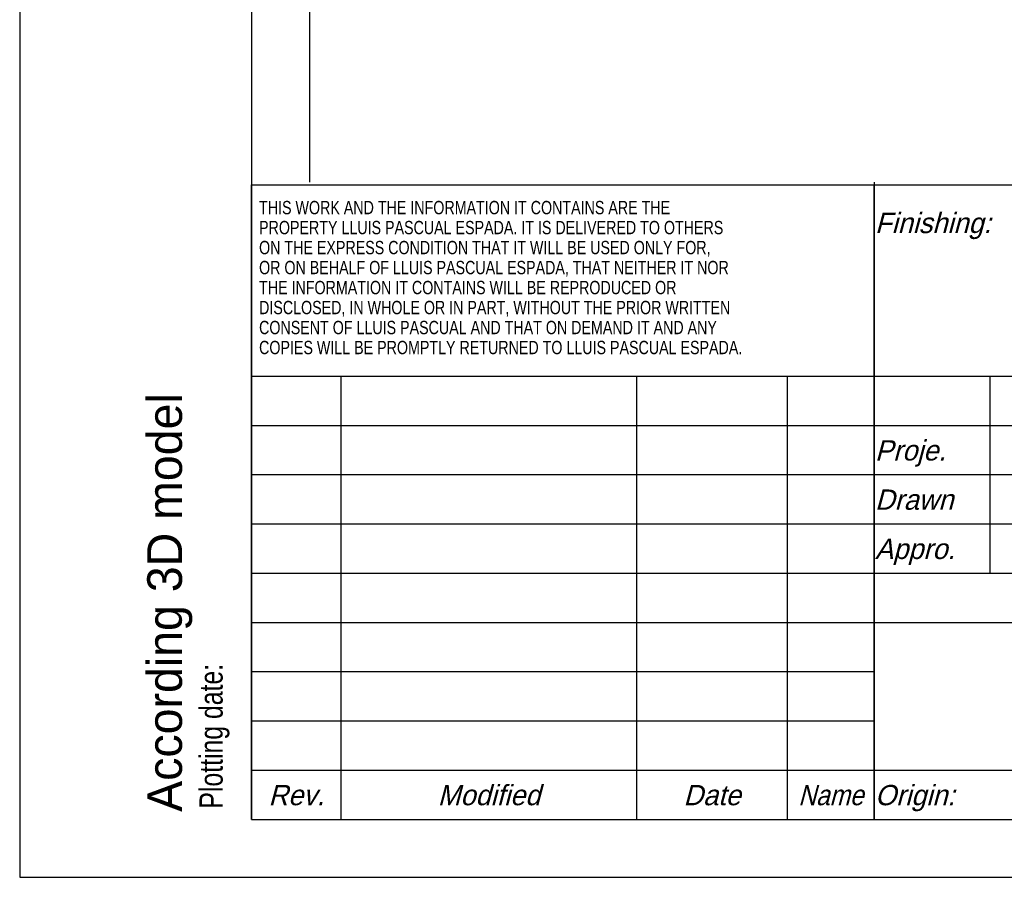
# Model space of a CAD drawing. Header units: millimetres. Extents: x 0 to 210, y 0 to 297.
# Tile 1 of 4: x 0 to 85, y 0 to 74. Entities that reach past the tile are written whole.
import ezdxf

# ---------------------------------------------------------------- set-up
doc = ezdxf.new("R2010")
doc.units = ezdxf.units.MM
doc.header["$LTSCALE"] = 19.36
doc.layers.get('0').update_dxf_attribs({"linetype": 'CONTINUOUS'})
doc.styles.get("Standard").update_dxf_attribs({"font": 'txt', "width": 0.8})
doc.styles.add('TEXTSTYLE_2', font='txt')
doc.styles.add('TEXTSTYLE_5', font='txt', dxfattribs={"width": 0.9})

msp = doc.modelspace()

# ---------------------------------------------------------------- linework, layer by layer
at = {"color": 2, "linetype": 'CONTINUOUS'}
for p, q in [((0, 297), (0, 0)), ((25, 287), (25, 59.99)), ((19.9996, 4.9992), (19.9996, 59.7492)), ((19.9996, 59.7492), (204.9996, 59.7492)), ((73.7496, 4.9992), (73.7496, 59.7492)), ((19.9996, 43.2492), (204.9996, 43.2492)), ((27.7496, 4.9992), (27.7496, 43.2492)), ((53.2496, 4.9992), (53.2496, 43.2492)), ((66.2496, 4.9992), (66.2496, 43.2492)), ((83.7496, 26.2492), (83.7496, 43.2492)), ((19.9996, 38.9992), (117.2496, 38.9992)), ((19.9996, 34.7492), (117.2496, 34.7492)), ((19.9996, 30.4992), (117.2496, 30.4992)), ((19.9996, 26.2492), (117.2496, 26.2492)), ((19.9996, 21.9992), (204.9996, 21.9992)), ((19.9996, 17.7492), (73.7496, 17.7492)), ((19.9996, 13.4992), (73.7496, 13.4992)), ((19.9996, 9.2492), (204.9996, 9.2492)), ((19.9996, 4.9992), (204.9996, 4.9992)), ((0, 0), (210, 0))]:
    msp.add_line(p, q, dxfattribs=at)
at = {"color": 7, "linetype": 'CONTINUOUS'}
for p, q in [((20, 292), (20, 5)), ((20.002, 59.7502), (205.002, 59.7502)), ((73.7502, 59.9916), (73.7502, 5.0016)), ((20.0028, 43.2497), (205.0028, 43.2497)), ((73.7679, 22.0006), (205.0079, 22.0006)), ((20, 5), (205, 5))]:
    msp.add_line(p, q, dxfattribs=at)

# ---------------------------------------------------------------- texts
at = {"color": 2, "linetype": 'CONTINUOUS', "insert": (20.6584, 58.3727), "char_height": 1.15, "width": 53.36, "attachment_point": 1, "line_spacing_factor": 0.9}
msp.add_mtext('THIS WORK AND THE INFORMATION IT CONTAINS ARE THE \\PPROPERTY LLUIS PASCUAL ESPADA. IT IS DELIVERED TO OTHERS \\PON THE EXPRESS CONDITION THAT IT WILL BE USED ONLY FOR, \\POR ON BEHALF OF LLUIS PASCUAL ESPADA, THAT NEITHER IT NOR \\PTHE INFORMATION IT CONTAINS WILL BE REPRODUCED OR \\PDISCLOSED, IN WHOLE OR IN PART, WITHOUT THE PRIOR WRITTEN \\PCONSENT OF LLUIS PASCUAL AND THAT ON DEMAND IT AND ANY \\PCOPIES WILL BE PROMPTLY RETURNED TO LLUIS PASCUAL ESPADA.', dxfattribs=at)
at = {"color": 2, "linetype": 'CONTINUOUS', "char_height": 1.75, "line_spacing_factor": 0.9}
for s, insert, width, attachment_point, style in [('\\Q15.0;Finishing:', (73.8121, 57.3434), 26.25, 1, 'TEXTSTYLE_2'), ('\\Q15.0;Proje.', (73.8121, 37.7184), 15.75, 1, 'TEXTSTYLE_2'), ('\\Q15.0;Drawn', (73.8121, 33.4684), 13.125, 1, 'TEXTSTYLE_2'), ('\\Q15.0;Appro.', (73.8121, 29.2184), 15.75, 1, 'TEXTSTYLE_2'), ('\\Q15.0;Rev.', (23.8746, 7.9684), 10.5, 2, 'TEXTSTYLE_2'), ('\\Q15.0;Modified', (40.4996, 7.9684), 21, 2, 'TEXTSTYLE_2'), ('\\Q15.0;Date', (59.7496, 7.9684), 10.5, 2, 'TEXTSTYLE_2'), ('\\Q15.0;Name', (69.9996, 7.9684), 9.45, 2, 'TEXTSTYLE_5'), ('\\Q15.0;Origin: ', (73.8121, 7.9684), 21, 1, 'TEXTSTYLE_2')]:
    msp.add_mtext(s, dxfattribs=dict(at, insert=insert, width=width, attachment_point=attachment_point, style=style))
at = {"color": 2, "linetype": 'CONTINUOUS', "insert": (11.0076, 5.6505), "char_height": 3, "width": 54, "attachment_point": 1, "rotation": 90, "line_spacing_factor": 0.9, "style": 'TEXTSTYLE_2'}
msp.add_mtext('According 3D model', dxfattribs=at)
at = {"color": 2, "linetype": 'CONTINUOUS', "insert": (15.5172, 5.9288), "char_height": 2, "width": 22.4, "attachment_point": 1, "rotation": 90, "line_spacing_factor": 0.9}
msp.add_mtext('Plotting date:', dxfattribs=at)

doc.saveas('drawing.dxf')
